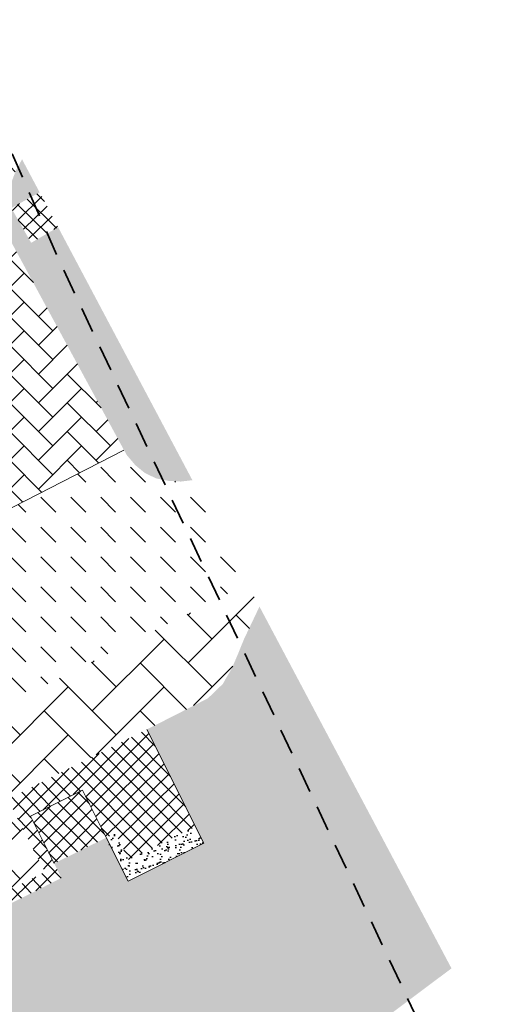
# Model space of a CAD drawing. Extents: x 7489187 to 7491099, y 5781939 to 5785132.
# Tile 4 of 217: x 7490121 to 7490150, y 5784330 to 5784388. Entities that reach past the tile are written whole.
import ezdxf

# ---------------------------------------------------------------- set-up
doc = ezdxf.new("R2010")
doc.units = 0
doc.header["$MEASUREMENT"] = 0
doc.linetypes.add('1.5_1.0', pattern=[2.5, 1.5, -1])
doc.layers.get('0').update_dxf_attribs({"linetype": 'CONTINUOUS', "lineweight": 5})
doc.layers.add('216-Granica obrębu', color=7, linetype='CONTINUOUS', transparency=0.8)
for name, color, linetype, lineweight in [('_ISTN_ROZBIÓRKA_DR_szraf utwardzenia', 40, 'CONTINUOUS', 15), ('_ISTN_ROZBIÓRKA_DR_szraf zieleń', 40, 'CONTINUOUS', 30), ('_ROZBIÓRKA_DR_szraf utwardzenia', 11, 'CONTINUOUS', 15), ('_ROZBIÓRKA_DR_szraf zieleń', 11, 'CONTINUOUS', 30)]:
    doc.layers.add(name, color=color, linetype=linetype, lineweight=lineweight)

# ---------------------------------------------------------------- blocks, each defined once
blk = doc.blocks.new('FDFSDFSSDFZ')
at = {"layer": '_ISTN_ROZBIÓRKA_DR_szraf utwardzenia', "ltscale": 2}
h = blk.add_hatch(dxfattribs=at)
h.set_pattern_fill('AR-HBONE', color=256, scale=0.5)
h.set_pattern_definition([(45, (-7490095.743009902, -5784199.445437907), (0, 2.82842712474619), [6, -2]), (135, (-7490094.328796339, -5784198.031224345), (2.220446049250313e-16, 2.82842712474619), [6, -2])])
h.paths.add_polyline_path([(86.07000000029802, -32.99000000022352), (94.28000000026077, -28.87999999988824), (97.87000000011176, -27.04999999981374), (98.75999999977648, -26.18999999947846), (98.9199999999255, -25.89999999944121), (99.28000000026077, -25.29000000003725), (99.69000000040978, -24.33000000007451), (100, -23.55999999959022), (100.7000000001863, -22.08999999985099), (100.9142929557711, -21.63151274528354), (100.212429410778, -20.30914882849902), (72.73376459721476, -34.053068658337), (73.19000000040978, -33.91999999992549), (73.69000000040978, -33.87999999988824), (74.17999999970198, -33.93999999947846), (74.5, -34.03000000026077), (74.95000000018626, -34.25), (75.34999999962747, -34.54999999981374), (75.67999999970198, -34.91999999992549), (75.88999999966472, -35.28000000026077), (79.17999999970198, -41.91999999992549), (88.25999999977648, -37.29000000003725)])
h.paths.add_polyline_path([(56.76996515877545, -6.416777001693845), (56.81000000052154, -6.290000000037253), (56.74000000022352, -6.439999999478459)])
h.paths.add_polyline_path([(58.72203747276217, 5.920433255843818), (58.78000000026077, 5.910000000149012), (58.66999999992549, 5.950000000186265)])
at = {"layer": '_ISTN_ROZBIÓRKA_DR_szraf utwardzenia'}
h = blk.add_hatch(dxfattribs=at)
h.set_pattern_fill('ANSI37', color=256, scale=5)
h.set_pattern_definition([(45, (-7489999.249338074, -5784190.541704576), (-0.4419417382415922, 0.4419417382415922), []), (135, (-7489999.249338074, -5784190.541704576), (-0.4419417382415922, -0.4419417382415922), [])])
h.paths.add_polyline_path([(49.21128002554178, -15.8999971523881), (49.17999999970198, -15.88999999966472), (49.21972360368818, -15.86885679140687)])
edge = h.paths.add_edge_path()
edge.add_line((57.83947440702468, -11.22995377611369), (57.84488315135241, -11.23069774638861))
edge.add_arc((57.84195499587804, -11.23195268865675), 0.003185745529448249, 23.19889622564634, 141.1373759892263)
edge = h.paths.add_edge_path()
edge.add_arc((64.61025957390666, -24.4506355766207), 0.007993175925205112, 283.4928539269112, 394.6269540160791)
edge.add_line((64.61683691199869, -24.44609360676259), (64.61212457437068, -24.4584081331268))
h.paths.add_polyline_path([(59.70999999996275, -43.95999999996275), (57.41999999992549, -45.16000000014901), (58.66000000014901, -47.29000000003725), (60.84999999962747, -46.13999999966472)])
h.paths.add_polyline_path([(62.3219036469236, -42.59157070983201), (61.12999999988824, -40.28000000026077), (56.21445642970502, -42.88642733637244), (57.41999999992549, -45.16000000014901), (59.70999999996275, -43.95999999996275)])
h.paths.add_polyline_path([(69.25, -42), (68.17999999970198, -39.95000000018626), (67.25999999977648, -38.12999999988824), (66.78000000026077, -37.97999999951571), (66.29000000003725, -37.91999999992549), (65.79000000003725, -37.95000000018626), (65.29999999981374, -38.0699999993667), (65.04999999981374, -38.16999999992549), (64.62000000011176, -38.41000000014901), (64.5800000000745, -38.43999999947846), (61.12999999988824, -40.28000000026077), (63.44000000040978, -44.75999999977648)])
h.paths.add_polyline_path([(94.27999806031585, -28.88000097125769), (86.07000000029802, -32.99000000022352), (88.25999999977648, -37.29000000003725), (79.17999999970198, -41.91999999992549), (75.88999999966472, -35.28000000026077), (75.67999999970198, -34.91999999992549), (75.34999999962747, -34.54999999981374), (74.95000000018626, -34.25), (74.5, -34.03000000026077), (74.17999999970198, -33.93999999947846), (73.69000000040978, -33.87999999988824), (73.19000000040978, -33.91999999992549), (72.73376459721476, -34.053068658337), (72.43999998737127, -34.20000000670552), (72.1699999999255, -34.33999999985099), (71.79000000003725, -34.66000000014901), (71.46999999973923, -35.04999999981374), (71.34999999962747, -35.25), (71.15000000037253, -35.70999999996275), (71.04999999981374, -36.20000000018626), (71.04000000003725, -36.70000000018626), (71.12000000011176, -37.18999999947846), (71.29999999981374, -37.66000000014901), (75.25, -35.67999999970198), (78.86000000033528, -42.87000000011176), (89.23973959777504, -37.63369145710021), (87.40836682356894, -33.99561086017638), (90.47659464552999, -32.4519082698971), (91.88351546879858, -35.26232675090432), (92.4199999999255, -35), (93.20490985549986, -36.57251269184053), (97.14850970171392, -34.61004490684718)])
h.paths.add_polyline_path([(86.37999999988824, -61.91999999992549), (92.92999999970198, -56.79999999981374), (92.5800000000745, -56.0699999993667), (85.8300000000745, -61.26999999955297), (77.20999999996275, -67.66000000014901), (73.91000000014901, -69.53000000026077), (72.25316040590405, -70.20779801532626), (72.90929836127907, -70.84536183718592), (74.25, -70.26999999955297), (77.59999999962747, -68.38999999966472)])
h.paths.add_polyline_path([(87.94964933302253, 2.794854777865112), (86.28000000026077, 1.870000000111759), (87.45000000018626, -0.1799999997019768), (89.03984216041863, 0.7408491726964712)])
h = blk.add_hatch(dxfattribs=at)
h.set_pattern_fill('AR-CONC', color=256, scale=0.3, angle=236.3880229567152)
h.set_pattern_definition([(286.3880229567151, (-7489999.249338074, -5784190.541704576), (-1.347932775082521, -1.687802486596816), [0.225, -2.475]), (231.3880229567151, (-7489999.249338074, -5784190.541704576), (2.109713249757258, -0.9025045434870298), [0.18, -1.98]), (336.8394674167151, (-7489999.361665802, -5784190.682354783), (0.7617804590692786, -2.590307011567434), [0.191220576, -2.103426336]), (282.5722229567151, (-7489998.749654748, -5784190.873843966), (-2.185900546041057, -2.391536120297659), [0.3375, -3.7125]), (333.0236584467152, (-7489998.931813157, -5784191.073138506), (0.8815638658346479, -3.952890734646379), [0.2868310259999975, -3.155141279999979]), (227.5721869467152, (-7489998.749654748, -5784190.873843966), (0.8815638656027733, -3.9528907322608), [0.27, -2.970000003]), (257.3880229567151, (-7489999.040645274, -5784191.040650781), (-1.997191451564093, -0.8226945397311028), [0.2249999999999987, -2.47499999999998]), (202.3880229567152, (-7489999.040645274, -5784191.040650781), (1.407653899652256, -1.812157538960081), [0.18, -1.98]), (307.8394676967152, (-7489999.207077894, -5784191.109208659), (-0.589537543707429, -2.634852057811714), [0.19122057, -2.103426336]), (273.8880229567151, (-7489999.249338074, -5784190.541704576), (0.8115137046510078, -0.5832161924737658), [0, -1.956, 0, -2.01, 0, -1.9875]), (243.8880229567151, (-7489999.249338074, -5784190.541704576), (0.5485260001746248, -1.312255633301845), [0, -1.146, 0, -1.911, 0, -0.7575]), (203.8880229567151, (-7489998.879002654, -5784189.984557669), (-0.942868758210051, -1.296254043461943), [0, -0.75, 0, -2.34, 0, -3.105]), (193.8880229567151, (-7489998.712932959, -5784189.734716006), (-0.7183915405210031, -1.623286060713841), [0, -0.975, 0, -1.554, 0, -2.205])])
h.paths.add_polyline_path([(85.8300000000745, -61.26999999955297), (92.5800000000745, -56.0699999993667), (97.87000000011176, -52.12999999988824), (111.1299999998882, -42.04000000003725), (111.5759357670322, -41.71885284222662), (109.8061731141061, -38.38448637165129), (105.9199999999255, -41.54999999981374), (95.04999999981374, -49.75), (87.37000000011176, -55.63999999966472), (77.49000000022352, -63.12999999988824), (72.98000000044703, -65.91000000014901), (70.56000000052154, -66.8999999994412), (71.12922030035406, -69.1156747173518), (72.25316040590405, -70.20779801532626), (73.91000000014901, -69.53000000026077), (77.20999999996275, -67.66000000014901)])
at = {"layer": '_ISTN_ROZBIÓRKA_DR_szraf zieleń'}
h = blk.add_hatch(dxfattribs=at)
h.set_pattern_fill('AR-SAND', color=256, scale=0.5, angle=236.3880229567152)
h.set_pattern_definition([(273.8880229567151, (-7489999.249338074, -5784190.541704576), (0.8197702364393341, -0.5070811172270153), [0, -0.76, 0, -0.85, 0, -0.8125]), (243.8880229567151, (-7489999.249338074, -5784190.541704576), (0.6853056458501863, -1.5180614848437), [0, -0.41, 0, -0.685, 0, -0.2625]), (203.8880229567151, (-7489998.908895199, -5784190.029529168), (-0.8595845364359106, -1.298303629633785), [0, -0.25, 0, -0.9, 0, -1.175]), (193.8880229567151, (-7489998.908895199, -5784190.029529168), (-0.466577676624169, -1.494684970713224), [0, -0.125, 0, -0.59, 0, -0.675])])
edge = h.paths.add_edge_path(flags=17)
edge.add_line((46.94635382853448, -13.79315116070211), (43.59032535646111, -15.57982763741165))
edge.add_line((43.59032535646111, -15.57982763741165), (42.95999999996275, -14.38999999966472))
edge.add_line((42.95999999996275, -14.38999999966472), (38.25999999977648, -16.75))
edge.add_line((38.25999999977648, -16.75), (39.37166953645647, -18.78823610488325))
edge.add_arc((40.06136920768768, -18.06414055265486), 1.000000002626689, 226.3936601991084, 297.2604725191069)
edge.add_line((40.51940561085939, -18.95307399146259), (47.71854556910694, -15.24360819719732))
edge.add_line((47.71854556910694, -15.24360819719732), (46.94635382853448, -13.79315116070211))
h.paths.add_polyline_path([(89.03984216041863, 0.7408491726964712), (87.45000000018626, -0.1799999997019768), (86.28000000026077, 1.870000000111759), (87.94964933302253, 2.794854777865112), (86.9141155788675, 4.745878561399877), (86.54000000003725, 4.060000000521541), (86.19000000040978, 3.129999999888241), (85.99000000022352, 2.150000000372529), (85.95000000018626, 1.150000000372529), (86.03000000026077, 0.3200000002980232), (92.75999999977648, -12.09999999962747), (93.08999999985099, -12.70000000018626), (93.59999999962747, -13.29999999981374), (94.15000000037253, -13.75), (94.81000000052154, -14.0699999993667), (95.54999999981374, -14.21999999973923), (96.28000000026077, -14.25999999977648), (96.95837672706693, -14.17826786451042)], flags=17)
edge = h.paths.add_edge_path()
edge.add_line((100.9142929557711, -21.63151274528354), (100.7000000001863, -22.08999999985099))
edge.add_line((100.7000000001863, -22.08999999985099), (100, -23.55999999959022))
edge.add_line((100, -23.55999999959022), (99.69000000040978, -24.33000000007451))
edge.add_line((99.69000000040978, -24.33000000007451), (99.28000000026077, -25.29000000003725))
edge.add_line((99.28000000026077, -25.29000000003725), (98.9199999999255, -25.89999999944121))
edge.add_line((98.9199999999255, -25.89999999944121), (98.75999999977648, -26.18999999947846))
edge.add_line((98.75999999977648, -26.18999999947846), (97.87000000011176, -27.04999999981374))
edge.add_line((97.87000000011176, -27.04999999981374), (94.28000000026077, -28.87999999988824))
edge.add_line((94.28000000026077, -28.87999999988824), (97.63736342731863, -35.58656293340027))
edge.add_line((97.63736342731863, -35.58656293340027), (93.16631717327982, -37.82480898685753))
edge.add_line((93.16631717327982, -37.82480898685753), (91.88351546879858, -35.26232675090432))
edge.add_line((91.88351546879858, -35.26232675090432), (88.81000000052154, -36.78000000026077))
edge.add_line((88.81000000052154, -36.78000000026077), (89.24121690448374, -37.63662617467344))
edge.add_line((89.24121690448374, -37.63662617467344), (78.86000000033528, -42.87000000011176))
edge.add_line((78.86000000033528, -42.87000000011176), (75.25, -35.67999999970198))
edge.add_line((75.25, -35.67999999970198), (71.29999999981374, -37.66000000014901))
edge.add_line((71.29999999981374, -37.66000000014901), (80.79999999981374, -55.76999999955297))
edge.add_line((80.79999999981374, -55.76999999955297), (77.29999999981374, -57.46999999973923))
edge.add_line((77.29999999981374, -57.46999999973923), (69.25, -42))
edge.add_line((69.25, -42), (63.44000000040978, -44.75999999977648))
edge.add_line((63.44000000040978, -44.75999999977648), (62.3219036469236, -42.59157070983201))
edge.add_line((62.3219036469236, -42.59157070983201), (59.71101718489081, -43.96194514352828))
edge.add_line((59.71101718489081, -43.96194514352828), (60.84999999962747, -46.13999999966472))
edge.add_line((60.84999999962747, -46.13999999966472), (58.66000000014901, -47.29000000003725))
edge.add_line((58.66000000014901, -47.29000000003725), (57.41999999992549, -45.16000000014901))
edge.add_line((57.41999999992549, -45.16000000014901), (56.2190921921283, -42.89517006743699))
edge.add_line((56.2190921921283, -42.89517006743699), (55.20999999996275, -43.20000000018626))
edge.add_line((55.20999999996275, -43.20000000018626), (54.23000000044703, -43.37999999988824))
edge.add_arc((51.92325254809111, -35.80484337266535), 7.91859089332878, 207.0490962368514, 286.93626954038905, ccw=False)
edge.add_line((44.87081948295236, -39.4058528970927), (33.73000000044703, -17.80999999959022))
edge.add_line((33.73000000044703, -17.80999999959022), (25.40427235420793, -1.626181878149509))
edge.add_arc((30.7378729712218, 1.122036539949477), 6.000000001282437, 117.26047265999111, 207.2604725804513, ccw=False)
edge.add_line((27.98965454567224, 6.455637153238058), (42.06542094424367, 13.70838878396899))
edge.add_line((42.06542094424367, 13.70838878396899), (44.54986302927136, 19.16984898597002))
edge.add_line((44.54986302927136, 19.16984898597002), (54.29281407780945, 14.73773801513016))
edge.add_line((54.29281407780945, 14.73773801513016), (52.65850050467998, 11.14508493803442))
edge.add_line((52.65850050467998, 11.14508493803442), (55.58000000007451, 12.58999999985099))
edge.add_line((55.58000000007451, 12.58999999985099), (57.96999999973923, 8.140000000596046))
edge.add_line((57.96999999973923, 8.140000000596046), (58.33000000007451, 7.890000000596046))
edge.add_line((58.33000000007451, 7.890000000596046), (59.36000000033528, 8.25))
edge.add_line((59.36000000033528, 8.25), (58.67999999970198, 10.29999999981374))
edge.add_line((58.67999999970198, 10.29999999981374), (59.59999999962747, 10.62999999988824))
edge.add_line((59.59999999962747, 10.62999999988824), (60.3120239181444, 8.584184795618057))
edge.add_line((60.3120239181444, 8.584184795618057), (62.33999999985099, 9.290000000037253))
edge.add_line((62.33999999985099, 9.290000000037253), (61.70000000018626, 11.37000000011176))
edge.add_line((61.70000000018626, 11.37000000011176), (62.65000000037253, 11.70999999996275))
edge.add_line((62.65000000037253, 11.70999999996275), (62.79327710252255, 11.23468389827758))
edge.add_line((62.79327710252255, 11.23468389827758), (65.04409988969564, 12.05855243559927))
edge.add_line((65.04409988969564, 12.05855243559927), (64.88999999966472, 12.50999999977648))
edge.add_line((64.88999999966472, 12.50999999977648), (65.8300000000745, 12.83999999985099))
edge.add_line((65.8300000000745, 12.83999999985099), (65.97795227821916, 12.40037037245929))
edge.add_line((65.97795227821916, 12.40037037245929), (66.52810051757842, 12.60174110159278))
edge.add_line((66.52810051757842, 12.60174110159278), (67.12280952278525, 10.97698603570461))
edge.add_line((67.12280952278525, 10.97698603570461), (69.23000000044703, 11.70000000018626))
edge.add_line((69.23000000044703, 11.70000000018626), (68.54999999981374, 13.81000000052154))
edge.add_line((68.54999999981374, 13.81000000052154), (69.45999999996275, 14.12999999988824))
edge.add_line((69.45999999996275, 14.12999999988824), (70.1699999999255, 12.03000000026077))
edge.add_line((70.1699999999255, 12.03000000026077), (71, 12.32000000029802))
edge.add_line((71, 12.32000000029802), (72.50999999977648, 7.799999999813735))
edge.add_line((72.50999999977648, 7.799999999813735), (82.66000000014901, 11.41999999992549))
edge.add_line((82.66000000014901, 11.41999999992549), (83.19093015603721, 11.76064102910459))
edge.add_line((83.19093015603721, 11.76064102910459), (70.9199999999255, 34.87999999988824))
edge.add_line((70.9199999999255, 34.87999999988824), (51.91000000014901, 39.10000000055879))
edge.add_line((51.91000000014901, 39.10000000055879), (0, 0))
edge.add_line((0, 0), (71.12922030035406, -69.1156747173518))
edge.add_line((71.12922030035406, -69.1156747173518), (70.56000000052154, -66.8999999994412))
edge.add_line((70.56000000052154, -66.8999999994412), (72.98000000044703, -65.91000000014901))
edge.add_line((72.98000000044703, -65.91000000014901), (77.49000000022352, -63.12999999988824))
edge.add_line((77.49000000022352, -63.12999999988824), (87.37000000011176, -55.63999999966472))
edge.add_line((87.37000000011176, -55.63999999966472), (95.04999999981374, -49.75))
edge.add_line((95.04999999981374, -49.75), (105.9199999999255, -41.54999999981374))
edge.add_line((105.9199999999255, -41.54999999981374), (109.8061731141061, -38.38448637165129))
edge.add_line((109.8061731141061, -38.38448637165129), (100.9142929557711, -21.63151274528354))
h.paths.add_polyline_path([(112.2400000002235, -42.96999999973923), (111.5759357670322, -41.71885284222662), (111.1299999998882, -42.04000000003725), (97.87000000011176, -52.12999999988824), (92.5800000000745, -56.0699999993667), (92.92999999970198, -56.79999999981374), (86.37999999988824, -61.91999999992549), (77.59999999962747, -68.38999999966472), (74.25, -70.26999999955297), (72.90929836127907, -70.84536183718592), (73.8300000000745, -71.74000000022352)])
at = {"layer": '_ROZBIÓRKA_DR_szraf utwardzenia', "ltscale": 2}
h = blk.add_hatch(dxfattribs=at)
h.set_pattern_fill('DASH', color=256, scale=10, angle=135)
h.set_pattern_definition([(135, (-7489999.249338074, -5784190.541704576), (-1.767766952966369, 1.110223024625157e-16), [1.25, -1.25])])
h.paths.add_polyline_path([(100.212429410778, -20.30914882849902), (96.95837672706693, -14.17826786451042), (96.28000000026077, -14.25999999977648), (95.54999999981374, -14.21999999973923), (94.81000000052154, -14.0699999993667), (94.15000000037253, -13.75), (93.59999999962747, -13.29999999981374), (93.08999999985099, -12.70000000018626), (92.92499999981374, -12.39999999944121), (67.55191766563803, -25.4160916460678), (72.43999999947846, -34.20000000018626), (72.70999999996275, -34.05999999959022), (72.73376459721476, -34.053068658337)])
h.paths.add_polyline_path([(86.03000000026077, 0.3200000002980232), (85.95000000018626, 1.150000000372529), (85.99000000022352, 2.150000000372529), (86.19000000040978, 3.129999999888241), (86.54000000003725, 4.060000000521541), (86.9141155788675, 4.745878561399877), (83.19093015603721, 11.76064102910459), (82.66000000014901, 11.41999999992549), (72.50999999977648, 7.799999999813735), (53.40441279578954, 0.9859876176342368), (53.41528977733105, 0.9329623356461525), (56.62000000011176, -4.379999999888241), (56.81000000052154, -4.729999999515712), (59.87000000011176, -10.63999999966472), (59.91999999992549, -10.75), (60.95999999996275, -12.74000000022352)])
h = blk.add_hatch(dxfattribs=at)
h.set_pattern_fill('AR-HBONE', color=256, scale=0.3)
h.set_pattern_definition([(45, (-7490034.42, -5784375.3), (0, 1.697056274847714), [3.6, -1.2]), (135, (-7490033.571471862, -5784374.451471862), (1.332267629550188e-16, 1.697056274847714), [3.6, -1.2])])
h.paths.add_polyline_path([(38.25, -13.3199999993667), (38.83000000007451, -12.43999999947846), (39.54999999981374, -11.75), (40.32000000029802, -11.29000000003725), (42.19067206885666, -10.22961904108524), (40.65472773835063, -7.322749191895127), (36.23000000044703, -9.629999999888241), (35.19000000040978, -10.3199999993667), (34.46999999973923, -11.01999999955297), (34.08000000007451, -11.51999999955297), (33.57000000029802, -12.37999999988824), (33.40000000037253, -12.79999999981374), (33.13999999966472, -13.76999999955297), (33.03000000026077, -14.75999999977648), (33.03000000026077, -14.91999999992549), (33.11000000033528, -15.91999999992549), (33.33999999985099, -16.88999999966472), (33.73000000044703, -17.80999999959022), (44.74000000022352, -38.16999999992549), (45.5, -39.50999999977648), (46.09999999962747, -40.29999999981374), (46.79000000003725, -41.03000000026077), (46.96999999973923, -41.20000000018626), (47.75, -41.83000000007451), (48.59999999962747, -42.35999999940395), (49.49000000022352, -42.80999999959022), (49.99000000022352, -42.99000000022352), (50.95999999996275, -43.25), (51.94000000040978, -43.41000000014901), (52.94000000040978, -43.46999999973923), (53.24000000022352, -43.46999999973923), (54.23000000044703, -43.37999999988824), (54.53093875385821, -43.32472553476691), (55.32023093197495, -43.0119182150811), (56.07868828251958, -42.63037790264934), (65.84885452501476, -37.59615190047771, -0.4479799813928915), (67.25999990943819, -38.12999982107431), (68.17999999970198, -39.95000000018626), (69.25, -42), (77.29999999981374, -57.46999999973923), (80.79999999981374, -55.76999999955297), (71.29999999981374, -37.66000000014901), (71.11532196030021, -37.75257278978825), (70.40477853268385, -36.37358674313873, -0.4142135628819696), (70.83567556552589, -35.02661690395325), (72.1699999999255, -34.33999999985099), (72.43999998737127, -34.20000000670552), (67.55191766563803, -25.4160916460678), (92.92499999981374, -12.39999999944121), (92.75999999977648, -12.09999999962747), (86.03000000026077, 0.3200000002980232), (60.95999999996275, -12.74000000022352), (66.29999999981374, -23.12999999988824), (66.42999999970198, -23.39999999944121), (66.52000000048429, -23.67999999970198), (66.5800000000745, -23.95999999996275), (66.62000000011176, -24.25999999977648), (66.62000000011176, -24.55999999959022), (66.5850485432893, -24.89786407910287), (66.46999999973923, -25.21999999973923), (66.33999999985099, -25.49000000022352), (66.19000000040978, -25.75), (66, -25.97999999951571), (65.86000000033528, -26.13999999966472), (65.63999999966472, -26.33999999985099), (65.40000000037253, -26.51999999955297), (65.13999999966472, -26.66999999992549), (64.87000000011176, -26.79000000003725), (64.67999999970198, -26.85999999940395), (57.91999999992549, -30.38999999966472), (59.59999999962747, -33.58999999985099), (62.66000000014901, -31.93999999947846), (63.02000000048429, -31.75999999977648), (63.41000000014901, -31.71999999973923), (63.79000000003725, -31.84999999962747), (64.11347826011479, -32.1303478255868), (64.28000000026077, -32.53000000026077), (64.28000000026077, -32.92999999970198), (64.12000000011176, -33.29999999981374), (63.80747909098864, -33.59096774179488), (59.61000000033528, -35.75999999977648), (57.46999999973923, -36.92999999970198), (55.08000000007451, -38.25), (54.12999999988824, -38.54999999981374), (53.13999999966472, -38.66000000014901), (52.81000000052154, -38.64999999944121), (51.82000000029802, -38.49000000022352), (50.88999999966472, -38.14999999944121), (50.37999999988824, -37.85999999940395), (48.83000000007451, -36.12999999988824), (38.25999999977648, -16.75), (37.90000000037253, -15.68999999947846), (37.84999999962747, -14.68999999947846), (37.91000000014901, -14.25999999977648)])
h.paths.add_polyline_path([(67.88999999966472, -12.33999999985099), (67.95000000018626, -12.04999999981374), (68.12999999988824, -11.80999999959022), (68.38999999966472, -11.66000000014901), (68.69000000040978, -11.63999999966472), (68.96999999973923, -11.75999999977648), (69.16000000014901, -11.95999999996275), (72.74000000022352, -18.93999999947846), (72.91000000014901, -19.18999999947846), (72.96999999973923, -19.47999999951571), (72.9199999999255, -19.76999999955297), (72.75, -20.01999999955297), (72.53000000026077, -20.17999999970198), (72.24000000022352, -20.24000000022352), (71.94000000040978, -20.18999999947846), (71.69000000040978, -20.03000000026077), (71.48000000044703, -19.66999999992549), (67.96999999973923, -12.62999999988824)], flags=16)
h.paths.add_polyline_path([(74.59999999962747, -8.979999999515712), (74.58999999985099, -8.679999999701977), (74.70999999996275, -8.410000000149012), (74.92999999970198, -8.21999999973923), (75.21999999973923, -8.149999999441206), (75.50999999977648, -8.209999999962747), (75.75, -8.399999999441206), (75.8300000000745, -8.540000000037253), (79.37000000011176, -15.35999999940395), (79.54999999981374, -15.59999999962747), (79.62999999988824, -15.87999999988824), (79.59999999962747, -16.17999999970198), (79.45999999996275, -16.43999999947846), (79.19933333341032, -16.65533333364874), (78.88999999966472, -16.72999999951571), (78.58999999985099, -16.68999999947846), (78.3300000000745, -16.54999999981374), (78.15000000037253, -16.3199999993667), (78.06000000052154, -16.08000000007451), (74.74000000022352, -9.240000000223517)], flags=16)
h.paths.add_polyline_path([(81.11000000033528, -5.519999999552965), (81.15000000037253, -5.21999999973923), (81.32000000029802, -4.96999999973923), (81.5, -4.849999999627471), (81.79000000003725, -4.78000000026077), (82.0800000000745, -4.839999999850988), (82.32000000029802, -5.019999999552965), (82.38999999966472, -5.120000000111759), (86.09999999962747, -12.25999999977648), (86.13999999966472, -12.55999999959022), (86.06000000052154, -12.83999999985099), (85.87000000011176, -13.0699999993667), (85.77000000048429, -13.13999999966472), (85.49000000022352, -13.22999999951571), (85.19000000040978, -13.18999999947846), (84.92999999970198, -13.04000000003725), (84.77000000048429, -12.83000000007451), (81.20000000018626, -5.799999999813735)], flags=16)
h.paths.add_polyline_path([(58.33000000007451, -9.870000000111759), (58.62999999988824, -9.849999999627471), (58.92999999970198, -9.889999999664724), (59.23230088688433, -9.997964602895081), (59.5, -10.17999999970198), (59.75969072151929, -10.43969072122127), (56.81000000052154, -4.729999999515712), (56.92999999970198, -5.120000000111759), (56.96999999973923, -5.509999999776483), (56.92999999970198, -5.910000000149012), (56.81000000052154, -6.290000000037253), (56.74000000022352, -6.439999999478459), (55.54000000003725, -7.370000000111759), (50.33999999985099, -10.10999999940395), (50.53000000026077, -10.54000000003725), (47.37000000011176, -12.22999999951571), (48.79999999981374, -14.89999999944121)], flags=17)
h.paths.add_polyline_path([(53.41533603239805, 0.9327368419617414), (53.5, 0.5200000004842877), (53.46999999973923, 0.009999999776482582), (53.33999999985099, -0.3599999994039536), (53.12000000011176, -0.7000000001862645), (52.70000000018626, -1.059999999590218), (50.52000000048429, -2.149999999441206), (52.02000000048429, -4.910000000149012), (54.45999999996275, -3.679999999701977), (54.83999999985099, -3.580000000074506), (55.24000000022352, -3.559999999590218), (55.68645669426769, -3.638129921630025), (56.04999999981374, -3.830000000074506), (56.36000000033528, -4.069999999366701), (56.58388452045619, -4.336939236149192)])
h.paths.add_polyline_path([(72.50999999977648, 7.799999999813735), (72.36000000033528, 7.78000000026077), (72.06000000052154, 7.78000000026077), (71.77000000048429, 7.860000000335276), (71.58999999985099, 7.940000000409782), (71.36000000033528, 8.120000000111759), (71.1699999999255, 8.360000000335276), (70.91000000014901, 8.940000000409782), (70.87999999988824, 8.990000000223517), (70.70000000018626, 9.230000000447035), (70.45999999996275, 9.400000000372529), (70.28000000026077, 9.480000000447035), (69.99000000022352, 9.53000000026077), (69.69000000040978, 9.5), (60.24000000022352, 6.040000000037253), (59.77000000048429, 5.870000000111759), (59.28000000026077, 5.820000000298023), (58.72203747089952, 5.920433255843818), (58.23000000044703, 6.200000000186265), (57.87999999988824, 6.540000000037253), (57.62000000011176, 6.96999999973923), (57.61000000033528, 7), (55.21999999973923, 11.49000000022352), (53.04999999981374, 10.41999999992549), (55.73000000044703, 5.169999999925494), (55.70000000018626, 4.78000000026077), (55.48000000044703, 4.450000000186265), (55.29000000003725, 4.320000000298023), (54.90000000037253, 4.25), (54.53000000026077, 4.370000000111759), (54.34999999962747, 4.520000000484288), (51.61000000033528, 9.6800000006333), (49.25, 8.5), (53.25, 1.270000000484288), (53.38704244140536, 0.979792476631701)])
at = {"layer": '_ROZBIÓRKA_DR_szraf utwardzenia'}
h = blk.add_hatch(dxfattribs=at)
h.set_pattern_fill('ANSI37', color=256, scale=5)
h.set_pattern_definition([(45, (-7490003.649338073, -5784190.751704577), (-0.4419417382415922, 0.4419417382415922), []), (135, (-7490003.649338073, -5784190.751704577), (-0.4419417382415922, -0.4419417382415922), [])])
h.paths.add_polyline_path([(88.80490985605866, -36.7825126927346), (91.88351546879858, -35.26232675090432), (90.47659464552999, -32.4519082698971), (87.40836682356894, -33.99561086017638)])
at = {"layer": '_ROZBIÓRKA_DR_szraf zieleń'}
h = blk.add_hatch(dxfattribs=at)
h.set_pattern_fill('AR-SAND', color=256, scale=0.3, angle=236.3880229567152)
h.set_pattern_definition([(273.8880229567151, (-7489990.255618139, -5784204.900878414), (0.4918621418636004, -0.3042486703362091), [0, -0.456, 0, -0.51, 0, -0.4875]), (243.8880229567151, (-7489990.255618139, -5784204.900878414), (0.4111833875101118, -0.9108368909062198), [0, -0.246, 0, -0.411, 0, -0.1575]), (203.8880229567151, (-7489990.051352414, -5784204.593573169), (-0.5157507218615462, -0.7789821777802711), [0, -0.15, 0, -0.54, 0, -0.705]), (193.8880229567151, (-7489990.051352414, -5784204.593573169), (-0.2799466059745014, -0.8968109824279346), [0, -0.075, 0, -0.354, 0, -0.405])])
h.paths.add_polyline_path([(93.20315328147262, -36.57338639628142), (92.4199999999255, -35), (91.88351546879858, -35.26232675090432), (93.16631717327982, -37.82480898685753), (97.63736342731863, -35.58656293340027), (97.14850970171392, -34.6100449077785)])
at = {"layer": '_ROZBIÓRKA_DR_szraf utwardzenia', "linetype": 'Continuous'}
for points in [[(72.43999998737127, -34.20000000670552), (67.55191766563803, -25.4160916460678), (92.92499999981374, -12.39999999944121)], [(91.88351546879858, -35.26232675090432), (93.16631717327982, -37.82480898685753), (97.63736342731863, -35.58656293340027), (94.28037496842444, -28.88075386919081)], [(88.81708366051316, -36.77650722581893), (87.40836682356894, -33.99561086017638), (90.47659464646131, -32.45190826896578), (91.8835154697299, -35.262326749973)]]:
    blk.add_lwpolyline(points, dxfattribs=at)

msp = doc.modelspace()

# ---------------------------------------------------------------- linework, layer by layer
at = {"layer": '216-Granica obrębu', "color": 7, "linetype": '1.5_1.0', "lineweight": 35, "flags": 128}
msp.add_lwpolyline([(7490030.45, 5785119.29), (7490028.96, 5785119.44), (7489905.46, 5785132.25), (7489892.56, 5785131.06), (7489875.97, 5785130.77), (7489882.83, 5785099.49), (7489894.33, 5785057.55), (7489904.61, 5785020.12), (7489930.49, 5784923.59), (7489942.07, 5784889.96), (7489952.72, 5784856.68), (7489954.77, 5784856.84), (7489969.91, 5784858.07), (7489970.61, 5784854.86), (7489953.91, 5784849.86), (7489955.53, 5784843.61), (7489958.2, 5784833.42), (7489980.65, 5784747.13), (7490007.65, 5784650.77), (7490023.45, 5784602.85), (7490041.59, 5784556.96), (7490083.09, 5784465.49), (7490092.71, 5784443.73), (7490123.6, 5784373.91), (7490159.36, 5784298.2), (7490166.44, 5784283.23), (7490180.6, 5784291.3), (7490210.6, 5784308.4), (7490268.73, 5784352.29), (7490829.59, 5784775.52), (7490832.19, 5784784.55), (7490911.98, 5785062.01), (7490905.26, 5785060.95), (7490801.79, 5785044.54), (7490669.56, 5785030.73), (7490494.4, 5785017.63), (7490431.74, 5785030.5), (7490354.61, 5785047.58), (7490260.42, 5785068.42), (7490180.66, 5785086.04)], close=True, dxfattribs=at)

# ---------------------------------------------------------------- block references
msp.add_blockref('FDFSDFSSDFZ', (7490034.42, 5784375.3))

doc.saveas('drawing.dxf')
